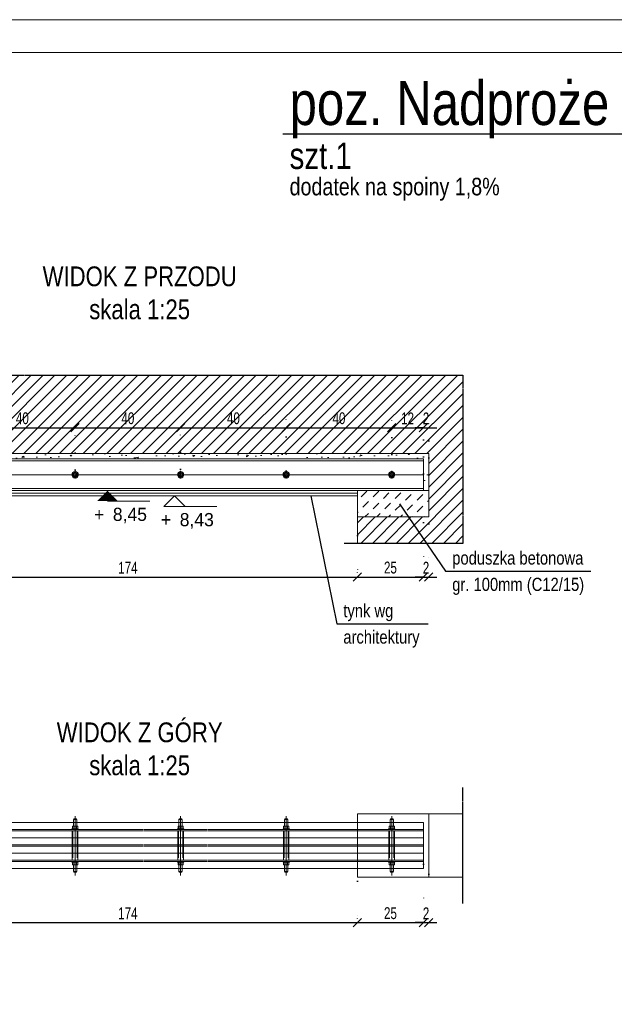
# Model space of a CAD drawing. Header units: millimetres. Extents: x 11149 to 111407, y -107619 to -23630.
# Tile 47 of 245: x 18820 to 19045, y -36733 to -36360. Entities that reach past the tile are written whole.
import ezdxf
from ezdxf.enums import TextEntityAlignment as Align

# ---------------------------------------------------------------- set-up
doc = ezdxf.new("R2010")
doc.units = ezdxf.units.MM
doc.header["$LTSCALE"] = 2
for name, pattern in [('CENTER2', [28.575, 19.05, -3.175, 3.175, -3.175]), ('DOT', [6.35, 0, -6.35]), ('HIDDEN', [9.525, 6.35, -3.175])]:
    doc.linetypes.add(name, pattern=pattern)
doc.layers.get('0').update_dxf_attribs({"plot": 0})
doc.layers.get('Defpoints').update_dxf_attribs({"color": 1})
doc.layers.add('420-K Ściany', color=7, linetype='Continuous')
doc.layers.add('e-cad_ukryte', color=30, linetype='HIDDEN')
for name, color, linetype, lineweight in [('e-cad_252', 252, 'HIDDEN', 9), ('e-cad_cienkie', 1, 'Continuous', 9), ('e-cad_obok', 3, 'Continuous', 9), ('e-cad_opisy', 7, 'Continuous', 9), ('e-cad_osie', 22, 'CENTER2', 9), ('e-cad_stal_kontur', 222, 'Continuous', 20), ('e-cad_stal_ukryte', 222, 'HIDDEN', 9), ('e-cad_wymiary', 4, 'Continuous', 9)]:
    doc.layers.add(name, color=color, linetype=linetype, lineweight=lineweight)
doc.styles.add('e-cad_1', font='arial.ttf', dxfattribs={"width": 0.7})
doc.styles.add('e-cad_2', font='arial.ttf', dxfattribs={"width": 0.8})
doc.dimstyles.new('e-cad_1_25_[cm]', dxfattribs={"dimscale": 2.5, "dimtxt": 1.8, "dimasz": 1.25, "dimexe": 1.25, "dimexo": 0.625, "dimgap": 0.5, "dimtad": 1, "dimdec": 0, "dimrnd": 1, "dimzin": 1, "dimtxsty": 'e-cad_1', "dimblk": 'OBLIQUE', "dimcen": 2.5, "dimclrd": 256, "dimclre": 252, "dimclrt": 7, "dimadec": 0, "dimazin": 0, "dimtfac": 1, "dimtix": 1, "dimtmove": 2, "dimatfit": 3, "dimldrblk": 'NONE', "dimfxl": 60, "dimfxlon": 1, "dimarcsym": 0})

# ---------------------------------------------------------------- blocks, each defined once
blk = doc.blocks.new('A3_poziom')
for points in [[(0, 0), (420, 0), (420, 297), (0, 297)], [(30, 5), (415, 5), (415, 292), (30, 292)]]:
    blk.add_lwpolyline(points, close=True)
blk = doc.blocks.new('e-cad_ZelbetPozycja')
at = {"layer": 'e-cad_opisy', "ltscale": 0.04, "style": 'e-cad_1', "width": 0.8}
for tag, p, height in [('OPIS_1', (0, 1.33), 6.67), ('OPIS_2', (0, -5.33), 4), ('OPIS_4', (16, -5.33), 4), ('OPIS_3', (0, -9.33), 2.67)]:
    blk.add_attdef(tag, p, '', height=height, dxfattribs=at)
at = {"layer": 'e-cad_opisy', "ltscale": 0.04, "style": 'e-cad_1', "width": 0.8, "flags": 1}
for tag, p in [('POZYCJA', (0, -20)), ('ILOSC', (0, -26.67)), ('DODATEK', (0, -33.33))]:
    blk.add_attdef(tag, p, '', height=4, dxfattribs=at)
blk = doc.blocks.new('_None')
blk = doc.blocks.new('_OBLIQUE')
at = {"color": 0, "linetype": 'ByBlock', "lineweight": -2}
blk.add_line((-0.5, -0.5), (0.5, 0.5), dxfattribs=at)
blk = doc.blocks.new('*D1546')
at = {"layer": 'Defpoints', "color": 0, "ltscale": 0.5}
for p in [(18972.9, -36678.54), (18947.9, -36685.04), (18972.9, -36702.27)]:
    blk.add_point(p, dxfattribs=at)
at = {"layer": 'e-cad_wymiary', "color": 252, "linetype": 'DOT', "lineweight": -2}
for p, q in [((18972.9, -36680.1), (18972.9, -36705.4)), ((18947.9, -36686.6), (18947.9, -36705.4))]:
    blk.add_line(p, q, dxfattribs=at)
at = {"layer": 'e-cad_wymiary', "lineweight": -2}
blk.add_line((18947.9, -36702.27), (18972.9, -36702.27), dxfattribs=at)
at = {"layer": 'e-cad_wymiary', "lineweight": -2, "ltscale": 0.5, "xscale": 3.125, "yscale": 3.125, "zscale": 3.125, "rotation": 180}
blk.add_blockref('_OBLIQUE', (18947.9, -36702.27), dxfattribs=at)
at = {"layer": 'e-cad_wymiary', "lineweight": -2, "ltscale": 0.5, "xscale": 3.125, "yscale": 3.125, "zscale": 3.125}
blk.add_blockref('_OBLIQUE', (18972.9, -36702.27), dxfattribs=at)
at = {"layer": 'e-cad_wymiary', "color": 7, "ltscale": 0.5, "insert": (18960.4, -36698.72), "char_height": 4.5, "attachment_point": 5, "style": 'e-cad_1'}
blk.add_mtext('25', dxfattribs=at)
blk = doc.blocks.new('*D1547')
at = {"layer": 'Defpoints', "color": 0, "ltscale": 0.5}
for p in [(18972.9, -36678.54), (18974.9, -36682.37), (18974.9, -36702.27)]:
    blk.add_point(p, dxfattribs=at)
at = {"layer": 'e-cad_wymiary', "color": 252, "linetype": 'DOT', "lineweight": -2}
for p, q in [((18972.9, -36680.1), (18972.9, -36705.4)), ((18974.9, -36683.94), (18974.9, -36705.4))]:
    blk.add_line(p, q, dxfattribs=at)
at = {"layer": 'e-cad_wymiary', "lineweight": -2}
for p, q in [((18972.9, -36702.27), (18969.77, -36702.27)), ((18972.9, -36702.27), (18974.9, -36702.27)), ((18974.9, -36702.27), (18978.02, -36702.27))]:
    blk.add_line(p, q, dxfattribs=at)
at = {"layer": 'e-cad_wymiary', "lineweight": -2, "ltscale": 0.5, "xscale": 3.125, "yscale": 3.125, "zscale": 3.125}
blk.add_blockref('_OBLIQUE', (18972.9, -36702.27), dxfattribs=at)
at = {"layer": 'e-cad_wymiary', "lineweight": -2, "ltscale": 0.5, "xscale": 3.125, "yscale": 3.125, "zscale": 3.125, "rotation": 180}
blk.add_blockref('_OBLIQUE', (18974.9, -36702.27), dxfattribs=at)
at = {"layer": 'e-cad_wymiary', "color": 7, "ltscale": 0.5, "insert": (18973.9, -36698.76), "char_height": 4.5, "attachment_point": 5, "style": 'e-cad_1'}
blk.add_mtext('2', dxfattribs=at)
blk = doc.blocks.new('*D1548')
at = {"layer": 'Defpoints', "color": 0, "ltscale": 0.5}
for p in [(18773.9, -36702.27), (18947.9, -36702.27), (18947.9, -36702.27)]:
    blk.add_point(p, dxfattribs=at)
at = {"layer": 'e-cad_wymiary', "color": 252, "linetype": 'DOT', "lineweight": -2}
for p, q in [((18773.9, -36700.71), (18773.9, -36699.15)), ((18947.9, -36700.71), (18947.9, -36699.15))]:
    blk.add_line(p, q, dxfattribs=at)
at = {"layer": 'e-cad_wymiary', "lineweight": -2}
blk.add_line((18773.9, -36702.27), (18947.9, -36702.27), dxfattribs=at)
at = {"layer": 'e-cad_wymiary', "lineweight": -2, "ltscale": 0.5, "xscale": 3.125, "yscale": 3.125, "zscale": 3.125, "rotation": 180}
blk.add_blockref('_OBLIQUE', (18773.9, -36702.27), dxfattribs=at)
at = {"layer": 'e-cad_wymiary', "lineweight": -2, "ltscale": 0.5, "xscale": 3.125, "yscale": 3.125, "zscale": 3.125}
blk.add_blockref('_OBLIQUE', (18947.9, -36702.27), dxfattribs=at)
at = {"layer": 'e-cad_wymiary', "color": 7, "ltscale": 0.5, "insert": (18860.9, -36698.76), "char_height": 4.5, "attachment_point": 5, "style": 'e-cad_1'}
blk.add_mtext('174', dxfattribs=at)
blk = doc.blocks.new('*D1551')
at = {"layer": 'Defpoints', "color": 0, "ltscale": 0.5}
for p in [(18972.9, -36549.05), (18947.9, -36554.05), (18972.9, -36571.28)]:
    blk.add_point(p, dxfattribs=at)
at = {"layer": 'e-cad_wymiary', "color": 252, "linetype": 'DOT', "lineweight": -2}
for p, q in [((18972.9, -36550.61), (18972.9, -36574.4)), ((18947.9, -36555.61), (18947.9, -36574.4))]:
    blk.add_line(p, q, dxfattribs=at)
at = {"layer": 'e-cad_wymiary', "lineweight": -2}
blk.add_line((18947.9, -36571.28), (18972.9, -36571.28), dxfattribs=at)
at = {"layer": 'e-cad_wymiary', "lineweight": -2, "ltscale": 0.5, "xscale": 3.125, "yscale": 3.125, "zscale": 3.125, "rotation": 180}
blk.add_blockref('_OBLIQUE', (18947.9, -36571.28), dxfattribs=at)
at = {"layer": 'e-cad_wymiary', "lineweight": -2, "ltscale": 0.5, "xscale": 3.125, "yscale": 3.125, "zscale": 3.125}
blk.add_blockref('_OBLIQUE', (18972.9, -36571.28), dxfattribs=at)
at = {"layer": 'e-cad_wymiary', "color": 7, "ltscale": 0.5, "insert": (18960.4, -36567.73), "char_height": 4.5, "attachment_point": 5, "style": 'e-cad_1'}
blk.add_mtext('25', dxfattribs=at)
blk = doc.blocks.new('*D1552')
at = {"layer": 'Defpoints', "color": 0, "ltscale": 0.5}
for p in [(18972.9, -36549.05), (18974.9, -36549.61), (18974.9, -36571.28)]:
    blk.add_point(p, dxfattribs=at)
at = {"layer": 'e-cad_wymiary', "color": 252, "linetype": 'DOT', "lineweight": -2}
for p, q in [((18972.9, -36550.61), (18972.9, -36574.4)), ((18974.9, -36551.17), (18974.9, -36574.4))]:
    blk.add_line(p, q, dxfattribs=at)
at = {"layer": 'e-cad_wymiary', "lineweight": -2}
for p, q in [((18972.9, -36571.28), (18969.77, -36571.28)), ((18972.9, -36571.28), (18974.9, -36571.28)), ((18974.9, -36571.28), (18978.02, -36571.28))]:
    blk.add_line(p, q, dxfattribs=at)
at = {"layer": 'e-cad_wymiary', "lineweight": -2, "ltscale": 0.5, "xscale": 3.125, "yscale": 3.125, "zscale": 3.125}
blk.add_blockref('_OBLIQUE', (18972.9, -36571.28), dxfattribs=at)
at = {"layer": 'e-cad_wymiary', "lineweight": -2, "ltscale": 0.5, "xscale": 3.125, "yscale": 3.125, "zscale": 3.125, "rotation": 180}
blk.add_blockref('_OBLIQUE', (18974.9, -36571.28), dxfattribs=at)
at = {"layer": 'e-cad_wymiary', "color": 7, "ltscale": 0.5, "insert": (18973.9, -36567.77), "char_height": 4.5, "attachment_point": 5, "style": 'e-cad_1'}
blk.add_mtext('2', dxfattribs=at)
blk = doc.blocks.new('*D1553')
at = {"layer": 'Defpoints', "color": 0, "ltscale": 0.5}
for p in [(18773.9, -36571.28), (18947.9, -36571.28), (18947.9, -36571.28)]:
    blk.add_point(p, dxfattribs=at)
at = {"layer": 'e-cad_wymiary', "color": 252, "linetype": 'DOT', "lineweight": -2}
for p, q in [((18773.9, -36569.72), (18773.9, -36568.15)), ((18947.9, -36569.72), (18947.9, -36568.15))]:
    blk.add_line(p, q, dxfattribs=at)
at = {"layer": 'e-cad_wymiary', "lineweight": -2}
blk.add_line((18773.9, -36571.28), (18947.9, -36571.28), dxfattribs=at)
at = {"layer": 'e-cad_wymiary', "lineweight": -2, "ltscale": 0.5, "xscale": 3.125, "yscale": 3.125, "zscale": 3.125, "rotation": 180}
blk.add_blockref('_OBLIQUE', (18773.9, -36571.28), dxfattribs=at)
at = {"layer": 'e-cad_wymiary', "lineweight": -2, "ltscale": 0.5, "xscale": 3.125, "yscale": 3.125, "zscale": 3.125}
blk.add_blockref('_OBLIQUE', (18947.9, -36571.28), dxfattribs=at)
at = {"layer": 'e-cad_wymiary', "color": 7, "ltscale": 0.5, "insert": (18860.9, -36567.77), "char_height": 4.5, "attachment_point": 5, "style": 'e-cad_1'}
blk.add_mtext('174', dxfattribs=at)
blk = doc.blocks.new('e-cad_kota_3_1')
blk.add_line((-1.6, -1.6), (6.4, -1.6))
blk.add_lwpolyline([(-1.6, -1.6), (0, 0), (1.6, -1.6)])
at = {"style": 'e-cad_1', "width": 0.95}
blk.add_attdef('ZNAK', text='', height=2, dxfattribs=at).set_placement((-0.5, -4.6), align=Align.RIGHT)
blk.add_attdef('RZEDNA', (0.8, -4.6), '', height=2, dxfattribs=at)
blk = doc.blocks.new('e-cad_kota_2_1')
blk.add_line((0, -1.6), (6.4, -1.6))
blk.add_lwpolyline([(0, 0, 0, 3.2, 0), (0, -1.6, 3.2, 3.2, 0)], format="xyseb")
at = {"style": 'e-cad_1', "width": 0.95}
blk.add_attdef('ZNAK', text='', height=2, dxfattribs=at).set_placement((-0.5, -4.6), align=Align.RIGHT)
blk.add_attdef('RZEDNA', (0.8, -4.6), '', height=2, dxfattribs=at)
blk = doc.blocks.new('*D1557')
at = {"layer": 'Defpoints', "color": 0, "ltscale": 0.5}
for p in [(18840.9, -36514.69), (18800.9, -36532.14), (18840.9, -36532.22)]:
    blk.add_point(p, dxfattribs=at)
at = {"layer": 'e-cad_wymiary', "color": 252, "linetype": 'DOT', "lineweight": -2, "ltscale": 0.5}
for p, q in [((18800.9, -36530.58), (18800.9, -36511.56)), ((18840.9, -36530.65), (18840.9, -36511.56))]:
    blk.add_line(p, q, dxfattribs=at)
at = {"layer": 'e-cad_wymiary', "lineweight": -2, "ltscale": 0.5}
blk.add_line((18800.9, -36514.69), (18840.9, -36514.69), dxfattribs=at)
at = {"layer": 'e-cad_wymiary', "lineweight": -2, "ltscale": 0.5, "xscale": 3.125, "yscale": 3.125, "zscale": 3.125, "rotation": 180}
blk.add_blockref('_OBLIQUE', (18800.9, -36514.69), dxfattribs=at)
at = {"layer": 'e-cad_wymiary', "lineweight": -2, "ltscale": 0.5, "xscale": 3.125, "yscale": 3.125, "zscale": 3.125}
blk.add_blockref('_OBLIQUE', (18840.9, -36514.69), dxfattribs=at)
at = {"layer": 'e-cad_wymiary', "color": 7, "ltscale": 0.5, "insert": (18820.9, -36511.14), "char_height": 4.5, "attachment_point": 5, "style": 'e-cad_1'}
blk.add_mtext('40', dxfattribs=at)
blk = doc.blocks.new('*D1558')
at = {"layer": 'Defpoints', "color": 0, "ltscale": 0.5}
for p in [(18880.9, -36514.69), (18840.9, -36532.22), (18880.9, -36531.97)]:
    blk.add_point(p, dxfattribs=at)
at = {"layer": 'e-cad_wymiary', "color": 252, "linetype": 'DOT', "lineweight": -2, "ltscale": 0.5}
for p, q in [((18840.9, -36530.65), (18840.9, -36511.56)), ((18880.9, -36530.4), (18880.9, -36511.56))]:
    blk.add_line(p, q, dxfattribs=at)
at = {"layer": 'e-cad_wymiary', "lineweight": -2, "ltscale": 0.5}
blk.add_line((18840.9, -36514.69), (18880.9, -36514.69), dxfattribs=at)
at = {"layer": 'e-cad_wymiary', "lineweight": -2, "ltscale": 0.5, "xscale": 3.125, "yscale": 3.125, "zscale": 3.125, "rotation": 180}
blk.add_blockref('_OBLIQUE', (18840.9, -36514.69), dxfattribs=at)
at = {"layer": 'e-cad_wymiary', "lineweight": -2, "ltscale": 0.5, "xscale": 3.125, "yscale": 3.125, "zscale": 3.125}
blk.add_blockref('_OBLIQUE', (18880.9, -36514.69), dxfattribs=at)
at = {"layer": 'e-cad_wymiary', "color": 7, "ltscale": 0.5, "insert": (18860.9, -36511.14), "char_height": 4.5, "attachment_point": 5, "style": 'e-cad_1'}
blk.add_mtext('40', dxfattribs=at)
blk = doc.blocks.new('*D1559')
at = {"layer": 'Defpoints', "color": 0, "ltscale": 0.5}
for p in [(18920.9, -36514.69), (18880.9, -36531.97), (18920.9, -36532.6)]:
    blk.add_point(p, dxfattribs=at)
at = {"layer": 'e-cad_wymiary', "color": 252, "linetype": 'DOT', "lineweight": -2, "ltscale": 0.5}
for p, q in [((18880.9, -36530.4), (18880.9, -36511.56)), ((18920.9, -36531.04), (18920.9, -36511.56))]:
    blk.add_line(p, q, dxfattribs=at)
at = {"layer": 'e-cad_wymiary', "lineweight": -2, "ltscale": 0.5}
blk.add_line((18880.9, -36514.69), (18920.9, -36514.69), dxfattribs=at)
at = {"layer": 'e-cad_wymiary', "lineweight": -2, "ltscale": 0.5, "xscale": 3.125, "yscale": 3.125, "zscale": 3.125, "rotation": 180}
blk.add_blockref('_OBLIQUE', (18880.9, -36514.69), dxfattribs=at)
at = {"layer": 'e-cad_wymiary', "lineweight": -2, "ltscale": 0.5, "xscale": 3.125, "yscale": 3.125, "zscale": 3.125}
blk.add_blockref('_OBLIQUE', (18920.9, -36514.69), dxfattribs=at)
at = {"layer": 'e-cad_wymiary', "color": 7, "ltscale": 0.5, "insert": (18900.9, -36511.14), "char_height": 4.5, "attachment_point": 5, "style": 'e-cad_1'}
blk.add_mtext('40', dxfattribs=at)
blk = doc.blocks.new('*D1560')
at = {"layer": 'Defpoints', "color": 0, "ltscale": 0.5}
for p in [(18960.9, -36514.69), (18920.9, -36532.6), (18960.9, -36532.84)]:
    blk.add_point(p, dxfattribs=at)
at = {"layer": 'e-cad_wymiary', "color": 252, "linetype": 'DOT', "lineweight": -2, "ltscale": 0.5}
for p, q in [((18920.9, -36531.04), (18920.9, -36511.56)), ((18960.9, -36531.28), (18960.9, -36511.56))]:
    blk.add_line(p, q, dxfattribs=at)
at = {"layer": 'e-cad_wymiary', "lineweight": -2, "ltscale": 0.5}
blk.add_line((18920.9, -36514.69), (18960.9, -36514.69), dxfattribs=at)
at = {"layer": 'e-cad_wymiary', "lineweight": -2, "ltscale": 0.5, "xscale": 3.125, "yscale": 3.125, "zscale": 3.125, "rotation": 180}
blk.add_blockref('_OBLIQUE', (18920.9, -36514.69), dxfattribs=at)
at = {"layer": 'e-cad_wymiary', "lineweight": -2, "ltscale": 0.5, "xscale": 3.125, "yscale": 3.125, "zscale": 3.125}
blk.add_blockref('_OBLIQUE', (18960.9, -36514.69), dxfattribs=at)
at = {"layer": 'e-cad_wymiary', "color": 7, "ltscale": 0.5, "insert": (18940.9, -36511.14), "char_height": 4.5, "attachment_point": 5, "style": 'e-cad_1'}
blk.add_mtext('40', dxfattribs=at)
blk = doc.blocks.new('*D1561')
at = {"layer": 'Defpoints', "color": 0, "ltscale": 0.5}
for p in [(18972.9, -36514.69), (18960.9, -36532.84), (18972.9, -36533.79)]:
    blk.add_point(p, dxfattribs=at)
at = {"layer": 'e-cad_wymiary', "color": 252, "linetype": 'DOT', "lineweight": -2, "ltscale": 0.5}
for p, q in [((18960.9, -36531.28), (18960.9, -36511.56)), ((18972.9, -36532.23), (18972.9, -36511.56))]:
    blk.add_line(p, q, dxfattribs=at)
at = {"layer": 'e-cad_wymiary', "lineweight": -2, "ltscale": 0.5}
blk.add_line((18960.9, -36514.69), (18972.9, -36514.69), dxfattribs=at)
at = {"layer": 'e-cad_wymiary', "lineweight": -2, "ltscale": 0.5, "xscale": 3.125, "yscale": 3.125, "zscale": 3.125, "rotation": 180}
blk.add_blockref('_OBLIQUE', (18960.9, -36514.69), dxfattribs=at)
at = {"layer": 'e-cad_wymiary', "lineweight": -2, "ltscale": 0.5, "xscale": 3.125, "yscale": 3.125, "zscale": 3.125}
blk.add_blockref('_OBLIQUE', (18972.9, -36514.69), dxfattribs=at)
at = {"layer": 'e-cad_wymiary', "color": 7, "ltscale": 0.5, "insert": (18966.9, -36511.18), "char_height": 4.5, "attachment_point": 5, "style": 'e-cad_1'}
blk.add_mtext('12', dxfattribs=at)
blk = doc.blocks.new('*D1562')
at = {"layer": 'Defpoints', "color": 0, "ltscale": 0.5}
for p in [(18974.9, -36514.69), (18972.9, -36533.79), (18974.9, -36534.18)]:
    blk.add_point(p, dxfattribs=at)
at = {"layer": 'e-cad_wymiary', "color": 252, "linetype": 'DOT', "lineweight": -2, "ltscale": 0.5}
for p, q in [((18972.9, -36532.23), (18972.9, -36511.56)), ((18974.9, -36532.61), (18974.9, -36511.56))]:
    blk.add_line(p, q, dxfattribs=at)
at = {"layer": 'e-cad_wymiary', "lineweight": -2, "ltscale": 0.5}
for p, q in [((18972.9, -36514.69), (18969.77, -36514.69)), ((18972.9, -36514.69), (18974.9, -36514.69)), ((18974.9, -36514.69), (18978.02, -36514.69))]:
    blk.add_line(p, q, dxfattribs=at)
at = {"layer": 'e-cad_wymiary', "lineweight": -2, "ltscale": 0.5, "xscale": 3.125, "yscale": 3.125, "zscale": 3.125}
blk.add_blockref('_OBLIQUE', (18972.9, -36514.69), dxfattribs=at)
at = {"layer": 'e-cad_wymiary', "lineweight": -2, "ltscale": 0.5, "xscale": 3.125, "yscale": 3.125, "zscale": 3.125, "rotation": 180}
blk.add_blockref('_OBLIQUE', (18974.9, -36514.69), dxfattribs=at)
at = {"layer": 'e-cad_wymiary', "color": 7, "ltscale": 0.5, "insert": (18973.9, -36511.18), "char_height": 4.5, "attachment_point": 5, "style": 'e-cad_1'}
blk.add_mtext('2', dxfattribs=at)

msp = doc.modelspace()

# ---------------------------------------------------------------- hatches: boundary and pattern name
at = {"layer": 'e-cad_252', "ltscale": 10}
h = msp.add_hatch(dxfattribs=at)
h.set_pattern_fill('ANSI31', color=256)
h.set_pattern_definition([(45, (16741.4025, -40045.942), (-2.245064, 2.245064), [])])
h.paths.add_polyline_path([(18733.9, -36558.53), (18733.9, -36494.82), (18987.9, -36494.82), (18987.9, -36558.53), (18947.9, -36558.53), (18947.9, -36548.53), (18974.9, -36548.53), (18974.9, -36538.53), (18974.9, -36524.53), (18746.9, -36524.53), (18746.9, -36538.53), (18746.9, -36548.53), (18773.9, -36548.53), (18773.9, -36558.53)])
at = {"layer": 'e-cad_252', "ltscale": 0.8}
h = msp.add_hatch(dxfattribs=at)
h.set_pattern_fill('CONC', color=256, scale=0.625, angle=30)
h.set_pattern_definition([(30, (9505.589, -41321.604), (-7.9375, 13.748153), [0, -15.875]), (30, (9508.505, -41326.336), (-7.9375, 13.748153), [0, -15.875]), (30, (9504.63, -41318.674), (-7.9375, 13.748153), [0, -15.875]), (8.1986, (9499.9424, -41327.0634), (49.1819629, 10.0643501), [1.709785, -83.77971]), (246.8699, (9501.6347, -41326.8195), (25.3694577, 51.3088076), [0.79375, -78.58125]), (160.6013, (9501.3229, -41327.5495), (116.36576442, -42.80140287), [1.463596, -144.896665]), (236.5651, (9497.7385, -41331.8186), (-5.8106313, -21.6856646), [0.35498, -35.142599]), (356.3099, (9497.543, -41332.115), (35.433811, 2.1268249), [0.57239, -56.66575]), (138.4349, (9498.114, -41332.1517), (-29.6231348, 19.5588252), [0.502015, -49.699148]), (255, (9507.331, -41328.113), (7.937502, -13.748158), [0.673513, -21.777119]), (30, (9507.157, -41328.764), (5.810653, 21.685653), [0.9525, -14.9225]), (165, (9507.982, -41328.288), (-13.748158, -7.937502), [0.673513, -21.777119]), (281.5651, (9500.6013, -41320.267), (-2.126872, 35.4337999), [0.502015, -49.699148]), (30, (9500.702, -41320.759), (5.810653, 21.685653), [0.79375, -15.08125]), (173.1301, (9501.3893, -41320.362), (-57.1194597, 3.6838089), [0.79375, -78.58125]), (243.6901, (9493.2354, -41324.3365), (19.5587899, 29.6231681), [0.57239, -56.66575]), (11.5651, (9492.9817, -41324.8496), (-35.4337999, -2.126872), [1.00403, -49.197133]), (156.8699, (9493.9653, -41324.6483), (51.3088076, -25.3694577), [0.79375, -78.58125]), (30, (9497.54, -41322.585), (-7.9375, 13.748153), [0, -15.875]), (30, (9495.892, -41328.302), (-7.9375, 13.748153), [0, -15.875]), (30, (9502.678, -41331.167), (-7.9375, 13.748153), [0, -15.875]), (30, (9503.93, -41324.761), (-7.9375, 13.748153), [0, -15.875]), (30, (9498.593, -41324.726), (-7.9375, 13.748153), [0, -15.875]), (30, (9495.33, -41326.06), (-7.9375, 13.748153), [0, -15.875]), (30, (9497.044, -41326.17), (-7.9375, 13.748153), [0, -15.875]), (30, (9498.399, -41329.788), (-7.9375, 13.748153), [0, -15.875]), (30, (9494.782, -41331.143), (-7.9375, 13.748153), [0, -15.875]), (30, (9493.094, -41327.901), (-7.9375, 13.748153), [0, -15.875]), (30, (9490.935, -41325.115), (-7.9375, 13.748153), [0, -15.875]), (30, (9494.88, -41322.104), (-7.9375, 13.748153), [0, -15.875]), (30, (9497.587, -41319.808), (-7.9375, 13.748153), [0, -15.875]), (30, (9502.716, -41317.58), (-7.9375, 13.748153), [0, -15.875]), (30, (9501.877, -41323.747), (-7.9375, 13.748153), [0, -15.875]), (30, (9499.073, -41322.066), (-7.9375, 13.748153), [0, -15.875]), (30, (9503.983, -41328.03), (-7.9375, 13.748153), [0, -15.875]), (30, (9500.256, -41331.099), (-7.9375, 13.748153), [0, -15.875]), (30, (9506.126, -41331.742), (-7.9375, 13.748153), [0, -15.875]), (30, (9501.113, -41333.536), (-7.9375, 13.748153), [0, -15.875]), (30, (9496.952, -41336.489), (-7.9375, 13.748153), [0, -15.875]), (30, (9498.999, -41336.224), (-7.9375, 13.748153), [0, -15.875]), (30, (9498.025, -41334.22), (-7.9375, 13.748153), [0, -15.875]), (30, (9508.506, -41331.101), (-7.9375, 13.748153), [0, -15.875]), (30, (9506.902, -41324.512), (-7.9375, 13.748153), [0, -15.875]), (30, (9503.833, -41320.784), (-7.9375, 13.748153), [0, -15.875]), (30, (9503.224, -41334.334), (-7.9375, 13.748153), [0, -15.875])])
h.paths.add_polyline_path([(18746.9, -36538.53), (18746.9, -36524.53), (18974.9, -36524.53), (18974.9, -36538.53), (18972.9, -36538.53), (18972.9, -36526.53), (18748.9, -36526.53), (18748.9, -36538.53)])
at = {"layer": 'e-cad_obok', "ltscale": 0.8}
h = msp.add_hatch(dxfattribs=at)
h.set_pattern_fill('CONCRE', color=256, angle=180, style=0)
h.set_pattern_definition([(45, (6493.4404, -39944.718), (-4.490128, 4.490128), [3, -2.5]), (45, (6497.9305, -39944.718), (-4.490128, 4.490128), [3, -2.5])])
h.paths.add_polyline_path([(18974.9, -36538.53), (18974.9, -36548.53), (18947.9, -36548.53), (18947.9, -36538.53)])

# ---------------------------------------------------------------- linework, layer by layer
at = {"layer": '420-K Ściany', "color": 7, "linetype": 'Continuous', "lineweight": 13}
msp.add_line((18947.9, -36558.53), (18947.9, -36538.53), dxfattribs=at)
at = {"layer": 'e-cad_cienkie', "color": 0, "ltscale": 0.8}
for points in [[(18840.9, -36533.52), (18841.76, -36533.03), (18841.76, -36532.03), (18840.9, -36531.54), (18840.04, -36532.03), (18840.04, -36533.03), (18840.9, -36533.52)], [(18880.9, -36533.52), (18881.76, -36533.03), (18881.76, -36532.03), (18880.9, -36531.54), (18880.04, -36532.03), (18880.04, -36533.03), (18880.9, -36533.52)], [(18920.9, -36533.52), (18921.76, -36533.03), (18921.76, -36532.03), (18920.9, -36531.54), (18920.04, -36532.03), (18920.04, -36533.03), (18920.9, -36533.52)], [(18960.9, -36533.52), (18961.76, -36533.03), (18961.76, -36532.03), (18960.9, -36531.54), (18960.04, -36532.03), (18960.04, -36533.03), (18960.9, -36533.52)]]:
    msp.add_lwpolyline(points, dxfattribs=at)
for centre, radius in [((18840.9, -36532.53), 1.2), ((18840.9, -36532.53), 0.635), ((18880.9, -36532.53), 1.2), ((18880.9, -36532.53), 0.635), ((18920.9, -36532.53), 1.2), ((18920.9, -36532.53), 0.635), ((18960.9, -36532.53), 1.2), ((18960.9, -36532.53), 0.635)]:
    msp.add_circle(centre, radius, dxfattribs=at)
for centre in [(18840.9, -36532.53), (18880.9, -36532.53), (18920.9, -36532.53), (18960.9, -36532.53)]:
    msp.add_arc(centre, 0.707, 100, 10, dxfattribs=at)
at = {"layer": 'e-cad_obok', "ltscale": 0.8}
msp.add_lwpolyline([(18974.9, -36538.53), (18974.9, -36548.53), (18947.9, -36548.53), (18947.9, -36538.53), (18974.9, -36538.53)], dxfattribs=at)
at = {"layer": 'e-cad_opisy'}
for p, q in [((18947.9, -36685.04), (18947.9, -36661.04)), ((18987.9, -36661.04), (18947.9, -36661.04)), ((18974.9, -36661.04), (18974.9, -36685.04)), ((18987.9, -36685.04), (18947.9, -36685.04))]:
    msp.add_line(p, q, dxfattribs=at)
at = {"layer": 'e-cad_opisy', "color": 0, "linetype": 'HIDDEN', "ltscale": 4}
for p, q in [((18840.26, -36663.14), (18841.53, -36663.14)), ((18840.41, -36662.99), (18841.38, -36662.99)), ((18880.26, -36663.14), (18881.53, -36663.14)), ((18880.41, -36662.99), (18881.38, -36662.99)), ((18920.26, -36663.14), (18921.53, -36663.14)), ((18920.41, -36662.99), (18921.38, -36662.99)), ((18960.26, -36663.14), (18961.53, -36663.14)), ((18960.41, -36662.99), (18961.38, -36662.99)), ((18840.26, -36682.95), (18841.53, -36682.95)), ((18840.41, -36683.1), (18841.38, -36683.1)), ((18880.26, -36682.95), (18881.53, -36682.95)), ((18880.41, -36683.1), (18881.38, -36683.1)), ((18920.26, -36682.95), (18921.53, -36682.95)), ((18920.41, -36683.1), (18921.38, -36683.1)), ((18960.26, -36682.95), (18961.53, -36682.95)), ((18960.41, -36683.1), (18961.38, -36683.1))]:
    msp.add_line(p, q, dxfattribs=at)
at = {"layer": 'e-cad_opisy'}
for points in [[(18974.9, -36538.53), (18974.9, -36524.53), (18746.9, -36524.53), (18746.9, -36538.53)], [(18842.1, -36666.99), (18839.7, -36666.99), (18839.7, -36666.74), (18842.1, -36666.74), (18842.1, -36666.99)], [(18839.9, -36665.8), (18839.9, -36666.63)], [(18841.64, -36665.7), (18840.15, -36665.7)], [(18841.64, -36666.74), (18840.15, -36666.74)], [(18840.4, -36665.7), (18840.4, -36666.74)], [(18841.39, -36665.7), (18841.39, -36666.74)], [(18841.89, -36665.8), (18841.89, -36666.63)], [(18882.1, -36666.99), (18879.7, -36666.99), (18879.7, -36666.74), (18882.1, -36666.74), (18882.1, -36666.99)], [(18879.9, -36665.8), (18879.9, -36666.63)], [(18881.64, -36665.7), (18880.15, -36665.7)], [(18881.64, -36666.74), (18880.15, -36666.74)], [(18880.4, -36665.7), (18880.4, -36666.74)], [(18881.39, -36665.7), (18881.39, -36666.74)], [(18881.89, -36665.8), (18881.89, -36666.63)], [(18922.1, -36666.99), (18919.7, -36666.99), (18919.7, -36666.74), (18922.1, -36666.74), (18922.1, -36666.99)], [(18919.9, -36665.8), (18919.9, -36666.63)], [(18921.64, -36665.7), (18920.15, -36665.7)], [(18921.64, -36666.74), (18920.15, -36666.74)], [(18920.4, -36665.7), (18920.4, -36666.74)], [(18921.39, -36665.7), (18921.39, -36666.74)], [(18921.89, -36665.8), (18921.89, -36666.63)], [(18962.1, -36666.99), (18959.7, -36666.99), (18959.7, -36666.74), (18962.1, -36666.74), (18962.1, -36666.99)], [(18959.9, -36665.8), (18959.9, -36666.63)], [(18961.64, -36665.7), (18960.15, -36665.7)], [(18961.64, -36666.74), (18960.15, -36666.74)], [(18960.4, -36665.7), (18960.4, -36666.74)], [(18961.39, -36665.7), (18961.39, -36666.74)], [(18961.89, -36665.8), (18961.89, -36666.63)], [(18842.1, -36679.1), (18839.7, -36679.1), (18839.7, -36679.35), (18842.1, -36679.35), (18842.1, -36679.1)], [(18839.9, -36680.28), (18839.9, -36679.45)], [(18841.64, -36679.35), (18840.15, -36679.35)], [(18840.4, -36680.39), (18840.4, -36679.35)], [(18841.39, -36680.39), (18841.39, -36679.35)], [(18841.89, -36680.28), (18841.89, -36679.45)], [(18882.1, -36679.1), (18879.7, -36679.1), (18879.7, -36679.35), (18882.1, -36679.35), (18882.1, -36679.1)], [(18879.9, -36680.28), (18879.9, -36679.45)], [(18881.64, -36679.35), (18880.15, -36679.35)], [(18880.4, -36680.39), (18880.4, -36679.35)], [(18881.39, -36680.39), (18881.39, -36679.35)], [(18881.89, -36680.28), (18881.89, -36679.45)], [(18922.1, -36679.1), (18919.7, -36679.1), (18919.7, -36679.35), (18922.1, -36679.35), (18922.1, -36679.1)], [(18919.9, -36680.28), (18919.9, -36679.45)], [(18921.64, -36679.35), (18920.15, -36679.35)], [(18920.4, -36680.39), (18920.4, -36679.35)], [(18921.39, -36680.39), (18921.39, -36679.35)], [(18921.89, -36680.28), (18921.89, -36679.45)], [(18962.1, -36679.1), (18959.7, -36679.1), (18959.7, -36679.35), (18962.1, -36679.35), (18962.1, -36679.1)], [(18959.9, -36680.28), (18959.9, -36679.45)], [(18961.64, -36679.35), (18960.15, -36679.35)], [(18960.4, -36680.39), (18960.4, -36679.35)], [(18961.39, -36680.39), (18961.39, -36679.35)], [(18961.89, -36680.28), (18961.89, -36679.45)], [(18841.64, -36680.39), (18840.15, -36680.39)], [(18881.64, -36680.39), (18880.15, -36680.39)], [(18921.64, -36680.39), (18920.15, -36680.39)], [(18961.64, -36680.39), (18960.15, -36680.39)]]:
    msp.add_lwpolyline(points, dxfattribs=at)
at = {"layer": 'e-cad_opisy', "ltscale": 0.8}
msp.add_lwpolyline([(18773.9, -36540.53), (18947.9, -36540.53)], dxfattribs=at)
at = {"layer": 'e-cad_opisy', "color": 0, "linetype": 'HIDDEN', "ltscale": 4}
for points in [[(18840.41, -36662.99), (18840.26, -36663.14), (18840.26, -36665.7)], [(18841.38, -36662.99), (18841.53, -36663.14), (18841.53, -36665.7)], [(18880.41, -36662.99), (18880.26, -36663.14), (18880.26, -36665.7)], [(18881.38, -36662.99), (18881.53, -36663.14), (18881.53, -36665.7)], [(18920.41, -36662.99), (18920.26, -36663.14), (18920.26, -36665.7)], [(18921.38, -36662.99), (18921.53, -36663.14), (18921.53, -36665.7)], [(18960.41, -36662.99), (18960.26, -36663.14), (18960.26, -36665.7)], [(18961.38, -36662.99), (18961.53, -36663.14), (18961.53, -36665.7)], [(18840.41, -36683.1), (18840.26, -36682.95), (18840.26, -36680.39)], [(18841.38, -36683.1), (18841.53, -36682.95), (18841.53, -36680.39)], [(18880.41, -36683.1), (18880.26, -36682.95), (18880.26, -36680.39)], [(18881.38, -36683.1), (18881.53, -36682.95), (18881.53, -36680.39)], [(18920.41, -36683.1), (18920.26, -36682.95), (18920.26, -36680.39)], [(18921.38, -36683.1), (18921.53, -36682.95), (18921.53, -36680.39)], [(18960.41, -36683.1), (18960.26, -36682.95), (18960.26, -36680.39)], [(18961.38, -36683.1), (18961.53, -36682.95), (18961.53, -36680.39)]]:
    msp.add_lwpolyline(points, dxfattribs=at)
at = {"layer": 'e-cad_opisy'}
for points in [[(18840.4, -36665.8, 0.419144), (18839.9, -36665.8)], [(18840.4, -36666.63, -0.419144), (18839.9, -36666.63)], [(18841.39, -36665.8, 0.209572), (18840.4, -36665.8)], [(18841.39, -36666.63, -0.209572), (18840.4, -36666.63)], [(18841.89, -36665.8, 0.419144), (18841.39, -36665.8)], [(18841.89, -36666.63, -0.419144), (18841.39, -36666.63)], [(18880.4, -36665.8, 0.419144), (18879.9, -36665.8)], [(18880.4, -36666.63, -0.419144), (18879.9, -36666.63)], [(18881.39, -36665.8, 0.209572), (18880.4, -36665.8)], [(18881.39, -36666.63, -0.209572), (18880.4, -36666.63)], [(18881.89, -36665.8, 0.419144), (18881.39, -36665.8)], [(18881.89, -36666.63, -0.419144), (18881.39, -36666.63)], [(18920.4, -36665.8, 0.419144), (18919.9, -36665.8)], [(18920.4, -36666.63, -0.419144), (18919.9, -36666.63)], [(18921.39, -36665.8, 0.209572), (18920.4, -36665.8)], [(18921.39, -36666.63, -0.209572), (18920.4, -36666.63)], [(18921.89, -36665.8, 0.419144), (18921.39, -36665.8)], [(18921.89, -36666.63, -0.419144), (18921.39, -36666.63)], [(18960.4, -36665.8, 0.419144), (18959.9, -36665.8)], [(18960.4, -36666.63, -0.419144), (18959.9, -36666.63)], [(18961.39, -36665.8, 0.209572), (18960.4, -36665.8)], [(18961.39, -36666.63, -0.209572), (18960.4, -36666.63)], [(18961.89, -36665.8, 0.419144), (18961.39, -36665.8)], [(18961.89, -36666.63, -0.419144), (18961.39, -36666.63)], [(18840.4, -36679.45, 0.419144), (18839.9, -36679.45)], [(18841.39, -36679.45, 0.209572), (18840.4, -36679.45)], [(18841.89, -36679.45, 0.419144), (18841.39, -36679.45)], [(18880.4, -36679.45, 0.419144), (18879.9, -36679.45)], [(18881.39, -36679.45, 0.209572), (18880.4, -36679.45)], [(18881.89, -36679.45, 0.419144), (18881.39, -36679.45)], [(18920.4, -36679.45, 0.419144), (18919.9, -36679.45)], [(18921.39, -36679.45, 0.209572), (18920.4, -36679.45)], [(18921.89, -36679.45, 0.419144), (18921.39, -36679.45)], [(18960.4, -36679.45, 0.419144), (18959.9, -36679.45)], [(18961.39, -36679.45, 0.209572), (18960.4, -36679.45)], [(18961.89, -36679.45, 0.419144), (18961.39, -36679.45)], [(18840.4, -36680.28, -0.419144), (18839.9, -36680.28)], [(18841.39, -36680.28, -0.209572), (18840.4, -36680.28)], [(18841.89, -36680.28, -0.419144), (18841.39, -36680.28)], [(18880.4, -36680.28, -0.419144), (18879.9, -36680.28)], [(18881.39, -36680.28, -0.209572), (18880.4, -36680.28)], [(18881.89, -36680.28, -0.419144), (18881.39, -36680.28)], [(18920.4, -36680.28, -0.419144), (18919.9, -36680.28)], [(18921.39, -36680.28, -0.209572), (18920.4, -36680.28)], [(18921.89, -36680.28, -0.419144), (18921.39, -36680.28)], [(18960.4, -36680.28, -0.419144), (18959.9, -36680.28)], [(18961.39, -36680.28, -0.209572), (18960.4, -36680.28)], [(18961.89, -36680.28, -0.419144), (18961.39, -36680.28)]]:
    msp.add_lwpolyline(points, format="xyb", dxfattribs=at)
at = {"layer": 'e-cad_osie', "ltscale": 0.02}
msp.add_lwpolyline([(18748.9, -36532.53), (18972.9, -36532.53)], dxfattribs=at)
at = {"layer": 'e-cad_osie', "color": 0, "ltscale": 0.8}
for points in [[(18839.56, -36532.53), (18842.24, -36532.53)], [(18840.9, -36534), (18840.9, -36531.06)], [(18879.56, -36532.53), (18882.24, -36532.53)], [(18880.9, -36534), (18880.9, -36531.06)], [(18919.56, -36532.53), (18922.24, -36532.53)], [(18920.9, -36534), (18920.9, -36531.06)], [(18959.56, -36532.53), (18962.24, -36532.53)], [(18960.9, -36534), (18960.9, -36531.06)]]:
    msp.add_lwpolyline(points, dxfattribs=at)
at = {"layer": 'e-cad_osie'}
for points in [[(18840.9, -36661.89), (18840.9, -36684.38)], [(18880.9, -36661.89), (18880.9, -36684.38)], [(18920.9, -36661.89), (18920.9, -36684.38)], [(18960.9, -36661.89), (18960.9, -36684.38)]]:
    msp.add_lwpolyline(points, dxfattribs=at)
at = {"layer": 'e-cad_stal_kontur'}
for points in [[(18748.9, -36526.53), (18972.9, -36526.53)], [(18972.9, -36538.53), (18972.9, -36526.53)], [(18748.9, -36527.3), (18972.9, -36527.3)], [(18748.9, -36537.76), (18972.9, -36537.76)], [(18748.9, -36538.53), (18972.9, -36538.53)], [(18748.9, -36664.34), (18972.9, -36664.34)], [(18972.9, -36670.14), (18972.9, -36664.34)], [(18748.9, -36670.14), (18972.9, -36670.14)], [(18748.9, -36670.14), (18972.9, -36670.14)], [(18972.9, -36675.94), (18972.9, -36670.14)], [(18748.9, -36675.94), (18972.9, -36675.94)], [(18748.9, -36675.94), (18972.9, -36675.94)], [(18972.9, -36681.74), (18972.9, -36675.94)], [(18748.9, -36681.74), (18972.9, -36681.74)]]:
    msp.add_lwpolyline(points, dxfattribs=at)
at = {"layer": 'e-cad_stal_kontur', "linetype": 'HIDDEN', "ltscale": 0.01}
msp.add_lwpolyline([(18773.9, -36539.53), (18947.9, -36539.53)], dxfattribs=at)
at = {"layer": 'e-cad_stal_kontur', "color": 0, "ltscale": 0.8}
for points in [[(18839.83, -36667.5), (18839.83, -36678.59), (18841.96, -36678.59), (18841.96, -36667.5)], [(18879.83, -36667.5), (18879.83, -36678.59), (18881.96, -36678.59), (18881.96, -36667.5)], [(18919.83, -36667.5), (18919.83, -36678.59), (18921.96, -36678.59), (18921.96, -36667.5)], [(18959.83, -36667.5), (18959.83, -36678.59), (18961.96, -36678.59), (18961.96, -36667.5)]]:
    msp.add_lwpolyline(points, close=True, dxfattribs=at)
at = {"layer": 'e-cad_stal_kontur', "ltscale": 0.8}
for centre in [(18840.9, -36532.53), (18880.9, -36532.53), (18920.9, -36532.53), (18960.9, -36532.53)]:
    msp.add_circle(centre, 0.7, dxfattribs=at)
at = {"layer": 'e-cad_stal_ukryte', "ltscale": 0.02}
for points in [[(18748.9, -36666.99), (18972.9, -36666.99)], [(18748.9, -36667.5), (18972.9, -36667.5)], [(18748.9, -36672.79), (18972.9, -36672.79)], [(18748.9, -36673.3), (18972.9, -36673.3)], [(18748.9, -36678.59), (18972.9, -36678.59)], [(18748.9, -36679.1), (18972.9, -36679.1)]]:
    msp.add_lwpolyline(points, dxfattribs=at)
at = {"layer": 'e-cad_stal_ukryte', "color": 0, "ltscale": 0.8}
for points in [[(18840.08, -36667.5), (18840.08, -36678.59)], [(18841.71, -36667.5), (18841.71, -36678.59)], [(18880.08, -36667.5), (18880.08, -36678.59)], [(18881.71, -36667.5), (18881.71, -36678.59)], [(18920.08, -36667.5), (18920.08, -36678.59)], [(18921.71, -36667.5), (18921.71, -36678.59)], [(18960.08, -36667.5), (18960.08, -36678.59)], [(18961.71, -36667.5), (18961.71, -36678.59)]]:
    msp.add_lwpolyline(points, dxfattribs=at)
at = {"layer": 'e-cad_ukryte', "ltscale": 0.02}
msp.add_line((18987.9, -36695.04), (18987.9, -36651.04), dxfattribs=at)
msp.add_lwpolyline([(18778.9, -36558.53), (18733.9, -36558.53), (18733.9, -36494.82), (18987.9, -36494.82), (18987.9, -36558.53), (18942.9, -36558.53)], dxfattribs=at)

# ---------------------------------------------------------------- block references
at = {"layer": 'e-cad_opisy', "ltscale": 0.02, "xscale": 2.5, "yscale": 2.5, "zscale": 2.5}
msp.add_blockref('A3_poziom', (18451.87, -37102.55), dxfattribs=at)
at = {"layer": 'e-cad_opisy', "ltscale": 0.5, "xscale": 2.5, "yscale": 2.5, "zscale": 2.5}
msp.add_blockref('e-cad_ZelbetPozycja', (18922.18, -36403.31), dxfattribs=at).add_auto_attribs({'OPIS_1': 'poz. Nadproże N-3.5', 'OPIS_2': 'szt.1', 'OPIS_3': 'dodatek na spoiny 1,8%'})
at = {"layer": 'e-cad_opisy', "xscale": 2.5, "yscale": 2.5, "zscale": 2.5}
for name, p, values in [('e-cad_kota_2_1', (18853.21, -36538.53), {'RZEDNA': '8,45', 'ZNAK': '+'}), ('e-cad_kota_3_1', (18878.56, -36540.53), {'RZEDNA': '8,43', 'ZNAK': '+'})]:
    msp.add_blockref(name, p, dxfattribs=at).add_auto_attribs(values)

# ---------------------------------------------------------------- texts
at = {"layer": 'e-cad_opisy', "style": 'e-cad_1', "width": 0.8}
for s, p in [('poduszka betonowa', (18983.83, -36566.57)), ('gr. 100mm (C12/15)', (18983.83, -36576.57)), ('tynk wg', (18942.56, -36586.53)), ('architektury', (18942.56, -36596.53))]:
    msp.add_text(s, height=5, dxfattribs=at).set_placement(p)
at = {"layer": 'e-cad_opisy', "ltscale": 0.8, "char_height": 7.5, "width": 113.777, "attachment_point": 8, "style": 'e-cad_2'}
for s, insert in [('WIDOK Z PRZODU\\Pskala 1:25', (18865.37, -36473.68)), ('WIDOK Z GÓRY\\Pskala 1:25', (18865.37, -36646.51))]:
    msp.add_mtext(s, dxfattribs=dict(at, insert=insert))

# ---------------------------------------------------------------- dimensions: what is measured, and where the dimension line sits
at = {"layer": 'e-cad_wymiary', "ltscale": 0.5}
for base, p1, p2, picture, middle in [((18840.9, -36514.69), (18800.9, -36532.14), (18840.9, -36532.22), '*D1557', (18820.9, -36511.14)), ((18880.9, -36514.69), (18840.9, -36532.22), (18880.9, -36531.97), '*D1558', (18860.9, -36511.14)), ((18920.9, -36514.69), (18880.9, -36531.97), (18920.9, -36532.6), '*D1559', (18900.9, -36511.14)), ((18960.9, -36514.69), (18920.9, -36532.6), (18960.9, -36532.84), '*D1560', (18940.9, -36511.14)), ((18972.9, -36514.69), (18960.9, -36532.84), (18972.9, -36533.79), '*D1561', (18966.9, -36511.18)), ((18974.9, -36514.69), (18972.9, -36533.79), (18974.9, -36534.18), '*D1562', (18973.9, -36511.18))]:
    dim = msp.add_linear_dim(base=base, p1=p1, p2=p2, dimstyle='e-cad_1_25_[cm]', dxfattribs=at)
    dim.commit()
    dim.dimension.update_dxf_attribs({"geometry": picture, "text_midpoint": middle})
at = {"layer": 'e-cad_wymiary'}
for base, p1, p2, picture, middle in [((18972.9, -36571.28), (18947.9, -36554.05), (18972.9, -36549.05), '*D1551', (18960.4, -36567.73)), ((18974.9, -36571.28), (18972.9, -36549.05), (18974.9, -36549.61), '*D1552', (18973.9, -36567.77)), ((18947.9, -36571.28), (18773.9, -36571.28), (18947.9, -36571.28), '*D1553', (18860.9, -36567.77)), ((18972.9, -36702.27), (18947.9, -36685.04), (18972.9, -36678.54), '*D1546', (18960.4, -36698.72)), ((18974.9, -36702.27), (18972.9, -36678.54), (18974.9, -36682.37), '*D1547', (18973.9, -36698.76)), ((18947.9, -36702.27), (18773.9, -36702.27), (18947.9, -36702.27), '*D1548', (18860.9, -36698.76))]:
    dim = msp.add_linear_dim(base=base, p1=p1, p2=p2, dimstyle='e-cad_1_25_[cm]', dxfattribs=at)
    dim.commit()
    dim.dimension.update_dxf_attribs({"geometry": picture, "text_midpoint": middle})

# ---------------------------------------------------------------- leaders
at = {"layer": 'e-cad_cienkie', "ltscale": 0.5, "has_arrowhead": 0}
msp.add_leader([(18919.68, -36403.31), (19096.55, -36403.31)], dimstyle='e-cad_1_25_[cm]', dxfattribs=at)
at = {"layer": 'e-cad_cienkie', "has_arrowhead": 0}
for points in [[(18930.19, -36540.53), (18940.06, -36589.03), (18974.74, -36589.03)], [(18963.9, -36543.53), (18981.33, -36569.07), (19036.33, -36569.07)]]:
    msp.add_leader(points, dimstyle='e-cad_1_25_[cm]', override={"dimldrblk": 'None'}, dxfattribs=at)

doc.saveas('drawing.dxf')
